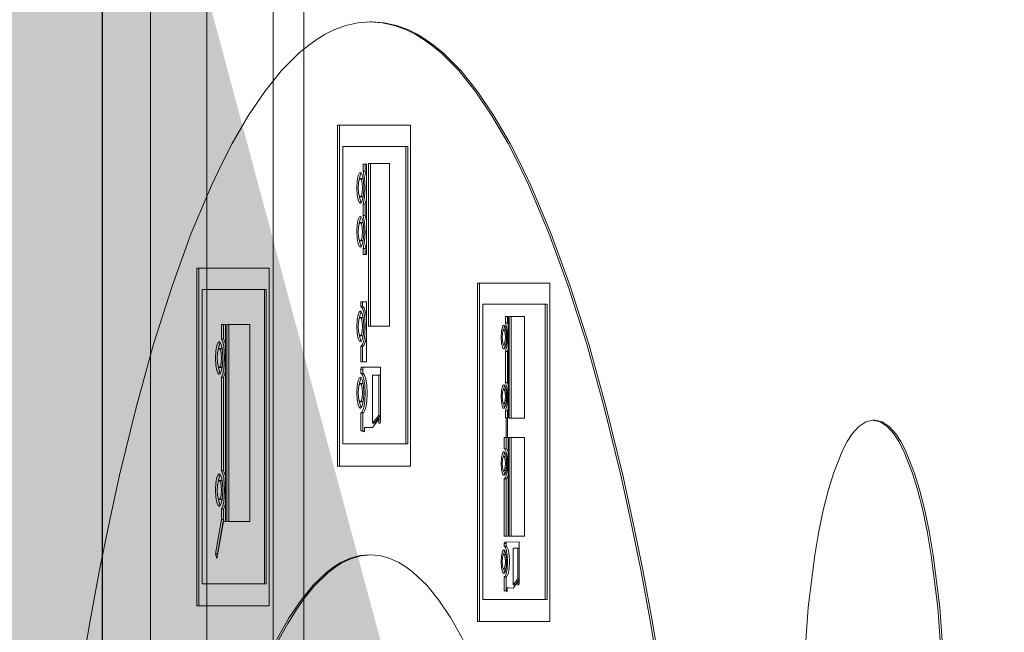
# Model space of a CAD drawing. Header units: centimetres. Extents: x -1436 to 1974, y -887 to 4352.
# Tile 63 of 105: x 606.89 to 611.71, y 2489.39 to 2492.38. Entities that reach past the tile are written whole.
import ezdxf

# ---------------------------------------------------------------- set-up
doc = ezdxf.new("R2010")
doc.units = ezdxf.units.CM
doc.header["$MEASUREMENT"] = 0
doc.layers.add('00 - nowa technologia myjni_Nr_pióra__246', color=7, linetype='Continuous', lineweight=20, true_color=0x1db3b3)
doc.layers.add('299-A Wymiary Opisy', color=7, linetype='Continuous')
doc.layers.add('299-A Wymiary Opisy_Nr_pióra__11', color=7, linetype='Continuous', lineweight=0)
doc.layers.add('Nowe_199-Z Wymiary i opisy_Nr_pióra__135', color=5, linetype='Continuous', lineweight=20)
doc.styles.add('STYL_AUTOMATYCZNY_1', font='arial.ttf')
doc.dimstyles.new('STYL_AUTOMATYCZNY__1', dxfattribs={"dimtxt": 13, "dimasz": 7.6, "dimexe": 0.18, "dimexo": 0.0625, "dimgap": 0, "dimtad": 1, "dimdec": 0, "dimzin": 0, "dimdsep": 46, "dimtxsty": 'STYL_AUTOMATYCZNY_1', "dimblk": 'ARROWHEAD_2', "dimblk1": 'ARROWHEAD_2', "dimblk2": 'ARROWHEAD_2', "dimcen": 0.09, "dimclrd": 7, "dimclre": 7, "dimclrt": 7, "dimadec": 0, "dimazin": 0, "dimtfac": 1, "dimtdec": 4, "dimtmove": 0, "dimatfit": 3, "dimfxl": 0, "dimtolj": 1, "dimtzin": 0, "dimarcsym": 0})
doc.dimstyles.new('STYL_AUTOMATYCZNY__3', dxfattribs={"dimtxt": 0.18, "dimasz": 14.592, "dimexe": 0.18, "dimexo": 0.0625, "dimgap": 0, "dimtad": 0, "dimtih": 1, "dimtoh": 1, "dimdec": 4, "dimzin": 0, "dimdsep": 46, "dimcen": 0.09, "dimadec": 0, "dimazin": 0, "dimtfac": 1, "dimtdec": 4, "dimtmove": 0, "dimatfit": 3, "dimldrblk": 'ARROWHEAD_5', "dimfxl": 0, "dimtolj": 1, "dimtzin": 0, "dimarcsym": 0})

# ---------------------------------------------------------------- blocks, each defined once
blk = doc.blocks.new('*D80')
at = {"layer": '299-A Wymiary Opisy_Nr_pióra__11', "color": 7, "linetype": 'Continuous', "lineweight": 0}
for p, q in [((62.3974, 2870.0807), (62.3786, 2855.0807)), ((621.2065, 2869.3787), (621.1877, 2854.3787)), ((65.281, 2867.5771), (59.495, 2857.5843)), ((618.3041, 2856.8823), (624.0901, 2866.8751)), ((62.388, 2862.5807), (57.498, 2862.5868)), ((621.1971, 2861.8787), (62.388, 2862.5807)), ((626.0871, 2861.8726), (621.1971, 2861.8787))]:
    blk.add_line(p, q, dxfattribs=at)
at = {"layer": '299-A Wymiary Opisy_Nr_pióra__11', "color": 7, "lineweight": 0, "insert": (326.9227, 2864.8484), "char_height": 13, "attachment_point": 7, "rotation": 359.928, "style": 'STYL_AUTOMATYCZNY_1'}
blk.add_mtext('\\A1;{\\pql;\\fArial|b0|i0|c238|p0;\\W1.000000;559}', dxfattribs=at)
blk = doc.blocks.new('ARROWHEAD_2')
at = {"color": 0, "linetype": 'Continuous', "lineweight": 0}
for p, q in [((-0.37813, -0.655), (0.37813, 0.655)), ((0, 0), (-1, 0))]:
    blk.add_line(p, q, dxfattribs=at)
blk = doc.blocks.new('ARROWHEAD_5')
at = {"linetype": 'Continuous', "lineweight": 0}
blk.add_hatch(color=0, dxfattribs=at).paths.add_polyline_path([(-1, 0.2679), (0, 0), (-1, -0.2679)])
at = {"color": 0, "linetype": 'Continuous', "lineweight": 0}
blk.add_line((0, 0), (-1, 0), dxfattribs=at)

msp = doc.modelspace()

# ---------------------------------------------------------------- linework, layer by layer
at = {"layer": '00 - nowa technologia myjni_Nr_pióra__246', "color": 132, "linetype": 'Continuous', "lineweight": 20, "true_color": 0x1db3b3}
for p, q in [((607.5322, 2583.5757), (607.5322, 2388.5757)), ((607.8072, 2542.286), (607.8072, 2467.2695)), ((608.1322, 2542.286), (608.1322, 2467.2695)), ((608.2822, 2542.286), (608.2822, 2467.2695)), ((608.6163, 2492.3738), (608.6065, 2492.3738)), ((608.8043, 2491.8694), (608.4471, 2491.8694)), ((608.4471, 2491.8694), (608.4471, 2490.2004)), ((608.4569, 2491.8694), (608.4569, 2490.2004)), ((608.8043, 2490.2004), (608.8043, 2491.8694)), ((608.4733, 2491.7647), (608.4733, 2490.3087)), ((608.7806, 2491.7647), (608.4733, 2491.7647)), ((608.7904, 2491.7647), (608.7806, 2491.7647)), ((608.7806, 2490.3087), (608.7806, 2491.7647)), ((608.7904, 2490.3087), (608.7904, 2491.7647)), ((608.5818, 2491.6786), (608.5721, 2491.6786)), ((608.5896, 2491.6786), (608.5721, 2491.6786)), ((608.5721, 2491.6786), (608.5721, 2491.6435)), ((608.5818, 2491.6435), (608.5721, 2491.6435)), ((608.5896, 2491.6786), (608.5818, 2491.6786)), ((608.5818, 2491.6786), (608.5818, 2491.6435)), ((608.5896, 2491.2361), (608.5896, 2491.6786)), ((608.7018, 2491.6811), (608.5983, 2491.6811)), ((608.5983, 2491.6811), (608.5983, 2490.8846)), ((608.6081, 2491.6811), (608.6081, 2490.8846)), ((608.7018, 2490.8846), (608.7018, 2491.6811)), ((608.5681, 2491.6072), (608.5585, 2491.6072)), ((608.5681, 2491.5175), (608.5585, 2491.5175)), ((608.5818, 2491.4818), (608.5721, 2491.4818)), ((608.5721, 2491.4818), (608.5721, 2491.4272)), ((608.5818, 2491.4818), (608.5818, 2491.4272)), ((608.5818, 2491.4272), (608.5721, 2491.4272)), ((608.5681, 2491.3921), (608.5585, 2491.3921)), ((608.5681, 2491.302), (608.5585, 2491.302)), ((608.5818, 2491.2654), (608.5721, 2491.2654)), ((608.5721, 2491.2654), (608.5721, 2491.2361)), ((608.5818, 2491.2654), (608.5818, 2491.2361)), ((608.5721, 2491.2361), (608.5896, 2491.2361)), ((608.1125, 2491.1681), (607.7589, 2491.1681)), ((607.7589, 2491.1681), (607.7589, 2489.5162)), ((607.7687, 2491.1681), (607.7687, 2489.5162)), ((608.1125, 2489.5162), (608.1125, 2491.1681)), ((607.7849, 2491.0646), (607.7849, 2489.6236)), ((608.089, 2491.0646), (607.7849, 2491.0646)), ((608.0987, 2491.0646), (608.089, 2491.0646)), ((608.089, 2489.6236), (608.089, 2491.0646)), ((608.0987, 2489.6236), (608.0987, 2491.0646)), ((609.4865, 2491.0961), (609.1324, 2491.0961)), ((609.1324, 2491.0961), (609.1324, 2489.4405)), ((609.1421, 2491.0961), (609.1421, 2489.4405)), ((609.4865, 2489.4405), (609.4865, 2491.0961)), ((608.5896, 2491.0042), (608.5603, 2491.0039)), ((608.5699, 2491.0039), (608.5603, 2491.0039)), ((608.5603, 2491.0039), (608.5603, 2490.9798)), ((608.5699, 2490.9798), (608.5603, 2490.9798)), ((608.5896, 2491.0042), (608.5699, 2491.0039)), ((608.5699, 2491.0039), (608.5699, 2490.9798)), ((608.5896, 2490.7103), (608.5896, 2491.0042)), ((609.1585, 2490.9926), (609.1585, 2489.5482)), ((609.4632, 2490.9926), (609.1585, 2490.9926)), ((609.4729, 2490.9926), (609.4632, 2490.9926)), ((609.4632, 2489.5482), (609.4632, 2490.9926)), ((609.4729, 2489.5482), (609.4729, 2490.9926)), ((608.5684, 2490.9279), (608.5586, 2490.9279)), ((609.2779, 2490.9328), (609.2682, 2490.9328)), ((609.2819, 2490.9328), (609.2682, 2490.9328)), ((609.2682, 2490.9328), (609.2682, 2490.9007)), ((609.2819, 2490.9328), (609.2779, 2490.9328)), ((609.2779, 2490.9328), (609.2779, 2490.9007)), ((609.2819, 2490.4369), (609.2819, 2490.9328)), ((609.3612, 2490.9322), (609.2874, 2490.9322)), ((609.2874, 2490.9322), (609.2874, 2490.4347)), ((609.2972, 2490.9322), (609.2972, 2490.4347)), ((609.3612, 2490.4347), (609.3612, 2490.9322)), ((607.8982, 2490.8931), (607.8795, 2490.8931)), ((607.8795, 2490.8931), (607.8795, 2490.8238)), ((607.8891, 2490.8931), (607.8891, 2490.8238)), ((607.8982, 2489.9288), (607.8982, 2490.8931)), ((608.018, 2490.8937), (607.9054, 2490.8937)), ((607.9054, 2490.8937), (607.9054, 2489.9288)), ((607.9152, 2490.8937), (607.9152, 2489.9288)), ((608.018, 2489.9288), (608.018, 2490.8937)), ((608.5983, 2490.8846), (608.7018, 2490.8846)), ((609.2779, 2490.9007), (609.2682, 2490.9007)), ((607.8891, 2490.8238), (607.8795, 2490.8238)), ((608.5684, 2490.8376), (608.5586, 2490.8376)), ((609.2701, 2490.8659), (609.2604, 2490.8659)), ((609.2701, 2490.8659), (609.2709, 2490.8656)), ((607.8781, 2490.7765), (607.8683, 2490.7765)), ((608.5699, 2490.7863), (608.5603, 2490.7863)), ((608.5603, 2490.7863), (608.5603, 2490.7103)), ((608.5699, 2490.7863), (608.5699, 2490.7103)), ((609.2701, 2490.797), (609.2604, 2490.797)), ((609.2709, 2490.7973), (609.2701, 2490.797)), ((609.2779, 2490.7613), (609.2682, 2490.7613)), ((609.2682, 2490.7613), (609.2682, 2490.6099)), ((609.2779, 2490.7613), (609.2779, 2490.6099)), ((607.8781, 2490.6822), (607.8683, 2490.6822)), ((608.5603, 2490.7103), (608.5896, 2490.7103)), ((608.5608, 2490.6743), (608.5629, 2490.6838)), ((608.5629, 2490.6838), (608.6578, 2490.6847)), ((608.5725, 2490.6838), (608.5629, 2490.6838)), ((608.5704, 2490.6743), (608.5725, 2490.6838)), ((608.5725, 2490.6838), (608.6578, 2490.6847)), ((608.6578, 2490.6847), (608.6578, 2490.4195)), ((607.8891, 2490.6355), (607.8795, 2490.6355)), ((607.8795, 2490.6355), (607.8795, 2490.5986)), ((607.8891, 2490.6355), (607.8891, 2490.5986)), ((608.5704, 2490.6743), (608.5608, 2490.6743)), ((608.5608, 2490.6539), (608.5608, 2490.6743)), ((608.5704, 2490.6539), (608.5608, 2490.6539)), ((608.5704, 2490.6539), (608.5704, 2490.6743)), ((608.6187, 2490.4103), (608.6187, 2490.645)), ((608.6187, 2490.645), (608.6487, 2490.645)), ((608.6584, 2490.645), (608.6487, 2490.645)), ((608.6487, 2490.645), (608.6487, 2490.4485)), ((607.8795, 2490.5986), (607.8795, 2490.4103)), ((607.8891, 2490.5986), (607.8891, 2490.4103)), ((608.5684, 2490.6044), (608.5586, 2490.6044)), ((609.2779, 2490.6099), (609.2682, 2490.6099)), ((609.2701, 2490.5751), (609.2604, 2490.5751)), ((609.2701, 2490.5751), (609.2709, 2490.5751)), ((608.5684, 2490.5147), (608.5586, 2490.5147)), ((609.2701, 2490.5061), (609.2604, 2490.5061)), ((609.2709, 2490.5065), (609.2701, 2490.5061)), ((608.5704, 2490.461), (608.5608, 2490.461)), ((608.5608, 2490.3725), (608.5608, 2490.461)), ((608.5704, 2490.3725), (608.5704, 2490.461)), ((608.6487, 2490.4485), (608.6187, 2490.4103)), ((608.6578, 2490.4476), (608.6284, 2490.4103)), ((608.6584, 2490.4485), (608.6487, 2490.4485)), ((609.2779, 2490.4704), (609.2682, 2490.4704)), ((609.2682, 2490.4704), (609.2682, 2490.4369)), ((609.2779, 2490.4704), (609.2779, 2490.4369)), ((607.8795, 2490.4103), (607.8795, 2490.1772)), ((607.8891, 2490.4103), (607.8891, 2490.1772)), ((608.5893, 2490.3896), (608.5795, 2490.3896)), ((608.5795, 2490.3896), (608.5795, 2490.3676)), ((608.6187, 2490.389), (608.5795, 2490.3896)), ((608.6187, 2490.3893), (608.5893, 2490.3896)), ((608.6487, 2490.4292), (608.6187, 2490.389)), ((608.6284, 2490.4103), (608.6187, 2490.4103)), ((608.6584, 2490.4292), (608.6487, 2490.4292)), ((608.6487, 2490.4103), (608.6487, 2490.4292)), ((608.6557, 2490.4103), (608.6487, 2490.4103)), ((608.6578, 2490.4195), (608.6557, 2490.4103)), ((609.2682, 2490.4369), (609.2717, 2490.4369)), ((609.2781, 2490.4369), (609.2717, 2490.4369)), ((609.2717, 2490.4369), (609.2717, 2490.3401)), ((609.2781, 2490.3404), (609.2781, 2490.4369)), ((609.2781, 2490.4369), (609.2819, 2490.4369)), ((609.2874, 2490.4347), (609.3612, 2490.4347)), ((611.0766, 2490.425), (611.067, 2490.425)), ((608.5704, 2490.3725), (608.5608, 2490.3725)), ((608.5795, 2490.3676), (608.5608, 2490.3725)), ((608.5795, 2490.37), (608.5704, 2490.3725)), ((609.3619, 2490.3407), (609.2875, 2490.3407)), ((609.2875, 2490.3407), (609.2875, 2489.858)), ((609.2972, 2490.3407), (609.2972, 2489.858)), ((609.3619, 2489.858), (609.3619, 2490.3407)), ((608.4733, 2490.3087), (608.7806, 2490.3087)), ((608.7904, 2490.3087), (608.7806, 2490.3087)), ((609.2717, 2490.3401), (609.2618, 2490.3401)), ((609.2715, 2490.3401), (609.2618, 2490.3401)), ((609.2618, 2490.3401), (609.2618, 2490.2855)), ((609.2814, 2490.3401), (609.2715, 2490.3401)), ((609.2715, 2490.3401), (609.2715, 2490.2855)), ((609.2814, 2490.3401), (609.2717, 2490.3401)), ((609.2822, 2490.3404), (609.2781, 2490.3404)), ((609.2822, 2490.3404), (609.2781, 2490.3404)), ((609.2822, 2489.8567), (609.2822, 2490.3404)), ((609.2703, 2490.2471), (609.2605, 2490.2471)), ((609.2715, 2490.2855), (609.2618, 2490.2855)), ((609.2703, 2490.2471), (609.2711, 2490.2467)), ((608.4471, 2490.2004), (608.8043, 2490.2004)), ((607.8891, 2490.1772), (607.8795, 2490.1772)), ((609.2703, 2490.1784), (609.2605, 2490.1784)), ((609.2711, 2490.1784), (609.2703, 2490.1784)), ((607.8781, 2490.1302), (607.8683, 2490.1302)), ((609.2715, 2490.1387), (609.2618, 2490.1387)), ((609.2618, 2490.1387), (609.2618, 2489.8567)), ((609.2715, 2490.1387), (609.2715, 2489.8567)), ((607.8781, 2490.0362), (607.8683, 2490.0362)), ((607.8891, 2489.9892), (607.8795, 2489.9892)), ((607.8795, 2489.9892), (607.8795, 2489.9391)), ((607.8891, 2489.9892), (607.8891, 2489.9391)), ((607.8795, 2489.9391), (607.8496, 2489.7707)), ((607.8566, 2489.7475), (607.8888, 2489.9288)), ((607.8891, 2489.9391), (607.8593, 2489.7707)), ((607.8891, 2489.9391), (607.8795, 2489.9391)), ((607.8984, 2489.9288), (607.8888, 2489.9288)), ((607.8888, 2489.9288), (607.8982, 2489.9288)), ((607.9054, 2489.9288), (608.018, 2489.9288)), ((609.2618, 2489.8567), (609.2822, 2489.8567)), ((609.2621, 2489.8219), (609.2637, 2489.8287)), ((609.2718, 2489.8219), (609.2621, 2489.8219)), ((609.2621, 2489.8079), (609.2621, 2489.8219)), ((609.2637, 2489.8287), (609.3364, 2489.8299)), ((609.2735, 2489.8287), (609.2637, 2489.8287)), ((609.2718, 2489.8219), (609.2735, 2489.8287)), ((609.2718, 2489.8079), (609.2718, 2489.8219)), ((609.2735, 2489.8287), (609.3364, 2489.8296)), ((609.2875, 2489.858), (609.3619, 2489.858)), ((609.3364, 2489.8299), (609.3364, 2489.6269)), ((607.8593, 2489.7707), (607.8496, 2489.7707)), ((607.8496, 2489.7707), (607.8566, 2489.7475)), ((607.8593, 2489.7707), (607.8602, 2489.7682)), ((609.2703, 2489.767), (609.2605, 2489.767)), ((609.2718, 2489.8079), (609.2621, 2489.8079)), ((609.2703, 2489.767), (609.2711, 2489.7667)), ((609.3065, 2489.6199), (609.3065, 2489.7994)), ((609.3065, 2489.7994), (609.3294, 2489.7994)), ((609.3364, 2489.7994), (609.3294, 2489.7994)), ((609.3294, 2489.7994), (609.3294, 2489.6489)), ((609.2703, 2489.698), (609.2605, 2489.698)), ((609.2711, 2489.6983), (609.2703, 2489.698)), ((607.7849, 2489.6236), (608.089, 2489.6236)), ((608.0987, 2489.6236), (608.089, 2489.6236)), ((609.2718, 2489.6575), (609.2621, 2489.6575)), ((609.2621, 2489.5906), (609.2621, 2489.6575)), ((609.2718, 2489.5906), (609.2718, 2489.6575)), ((609.3294, 2489.6489), (609.3065, 2489.6199)), ((609.3294, 2489.6343), (609.3065, 2489.6037)), ((609.3162, 2489.6199), (609.3065, 2489.6199)), ((609.3364, 2489.6455), (609.3162, 2489.6199)), ((609.3364, 2489.6489), (609.3294, 2489.6489)), ((609.3364, 2489.6343), (609.3294, 2489.6343)), ((609.3294, 2489.6199), (609.3294, 2489.6343)), ((609.3347, 2489.6199), (609.3294, 2489.6199)), ((609.3364, 2489.6269), (609.3347, 2489.6199)), ((609.2718, 2489.5906), (609.2621, 2489.5906)), ((609.2766, 2489.5873), (609.2621, 2489.5906)), ((609.2766, 2489.5894), (609.2718, 2489.5906)), ((609.2863, 2489.604), (609.2766, 2489.604)), ((609.2766, 2489.604), (609.2766, 2489.5873)), ((609.3065, 2489.6037), (609.2766, 2489.604)), ((609.3066, 2489.6037), (609.2863, 2489.604)), ((609.1585, 2489.5482), (609.4632, 2489.5482)), ((609.4729, 2489.5482), (609.4632, 2489.5482)), ((607.7589, 2489.5162), (608.1125, 2489.5162)), ((609.1324, 2489.4405), (609.4865, 2489.4405))]:
    msp.add_line(p, q, dxfattribs=at)
for points in [[(608.6065, 2492.3738), (608.547, 2492.3695), (608.488, 2492.3567), (608.4294, 2492.3348), (608.3859, 2492.3134), (608.3426, 2492.2868), (608.2998, 2492.256), (608.2573, 2492.2203), (608.1733, 2492.1358), (608.0911, 2492.0339), (608.0105, 2491.9145), (607.9318, 2491.779), (607.8804, 2491.6799), (607.8299, 2491.5733), (607.7316, 2491.3405), (607.6373, 2491.0811), (607.5473, 2490.7967), (607.4615, 2490.4878), (607.3807, 2490.1564), (607.3306, 2489.9288), (607.2828, 2489.6925), (607.2351, 2489.4356), (607.1901, 2489.1695)], [(610.0232, 2489.1695), (609.9782, 2489.4356), (609.9304, 2489.6925), (609.8826, 2489.9288), (609.8326, 2490.1564), (609.7517, 2490.4878), (609.6661, 2490.7967), (609.5759, 2491.0811), (609.4816, 2491.3405), (609.3834, 2491.5733), (609.3329, 2491.6799), (609.2814, 2491.779), (609.2027, 2491.9145), (609.1221, 2492.0339), (609.0399, 2492.1358), (608.956, 2492.2203), (608.9135, 2492.256), (608.8707, 2492.2868), (608.8275, 2492.3134), (608.7838, 2492.3348), (608.7253, 2492.3567), (608.6662, 2492.3695), (608.6065, 2492.3738)], [(610.0329, 2489.1695), (609.9879, 2489.4356), (609.9402, 2489.6925), (609.8924, 2489.9288), (609.8424, 2490.1564), (609.7615, 2490.4878), (609.6759, 2490.7967), (609.5857, 2491.0811), (609.4914, 2491.3405), (609.3931, 2491.5733), (609.3426, 2491.6799), (609.2912, 2491.779), (609.2125, 2491.9145), (609.1319, 2492.0339), (609.0497, 2492.1358), (608.9657, 2492.2203), (608.9233, 2492.256), (608.8804, 2492.2868), (608.8371, 2492.3134), (608.7936, 2492.3348), (608.735, 2492.3567), (608.676, 2492.3695), (608.6163, 2492.3738)], [(608.5721, 2491.6435), (608.5794, 2491.6091), (608.5821, 2491.5627)], [(608.5411, 2491.5627), (608.5431, 2491.5962), (608.5479, 2491.6222), (608.5522, 2491.6325), (608.5547, 2491.6359), (608.5571, 2491.6374), (608.5585, 2491.6377)], [(608.5481, 2491.5627), (608.5495, 2491.5852), (608.5531, 2491.6011), (608.5554, 2491.6054), (608.5565, 2491.6066), (608.5577, 2491.6072)], [(608.5534, 2491.602), (608.5594, 2491.6274), (608.5634, 2491.6347)], [(608.5585, 2491.6377), (608.5597, 2491.6374), (608.5623, 2491.6359), (608.5646, 2491.6325), (608.5689, 2491.6222), (608.5739, 2491.5962), (608.5757, 2491.5627)], [(608.5585, 2491.6072), (608.5603, 2491.6066), (608.5614, 2491.6054), (608.5637, 2491.6011), (608.5673, 2491.5852), (608.5687, 2491.5627)], [(608.5681, 2491.6072), (608.5699, 2491.6066), (608.571, 2491.606), (608.573, 2491.602)], [(608.5585, 2491.4873), (608.5571, 2491.4876), (608.5547, 2491.4894), (608.5522, 2491.4925), (608.5479, 2491.5028), (608.5431, 2491.5285), (608.5411, 2491.5627)], [(608.5585, 2491.5175), (608.5565, 2491.5181), (608.5554, 2491.5193), (608.5531, 2491.5236), (608.5495, 2491.5398), (608.5481, 2491.5627)], [(608.5757, 2491.5627), (608.5739, 2491.5285), (608.5689, 2491.5028), (608.5646, 2491.4925), (608.5623, 2491.4894), (608.5597, 2491.4876), (608.5585, 2491.4873)], [(608.5687, 2491.5627), (608.5673, 2491.5398), (608.5637, 2491.5236), (608.5614, 2491.5193), (608.5603, 2491.5181), (608.5591, 2491.5175)], [(608.5821, 2491.5627), (608.5794, 2491.516), (608.5721, 2491.4818)], [(608.5634, 2491.4903), (608.5594, 2491.4977), (608.5534, 2491.523)], [(608.573, 2491.523), (608.571, 2491.5193), (608.5699, 2491.5181), (608.5681, 2491.5175)], [(608.5411, 2491.3472), (608.5431, 2491.3811), (608.5479, 2491.4067), (608.5522, 2491.4174), (608.5547, 2491.4205), (608.5571, 2491.422), (608.5585, 2491.4223)], [(608.5534, 2491.3869), (608.5594, 2491.4119), (608.5634, 2491.4192)], [(608.5585, 2491.4223), (608.5597, 2491.422), (608.5623, 2491.4205), (608.5646, 2491.4174), (608.5689, 2491.4067), (608.5739, 2491.3811), (608.5757, 2491.3472)], [(608.5721, 2491.4272), (608.5794, 2491.393), (608.5821, 2491.3463)], [(608.5481, 2491.3472), (608.5495, 2491.3698), (608.5531, 2491.386), (608.5554, 2491.3902), (608.5565, 2491.3912), (608.5577, 2491.3918)], [(608.5585, 2491.3921), (608.5603, 2491.3912), (608.5614, 2491.3902), (608.5637, 2491.386), (608.5673, 2491.3698), (608.5687, 2491.3472)], [(608.5681, 2491.3921), (608.5699, 2491.3918), (608.571, 2491.3905), (608.573, 2491.3869)], [(608.5585, 2491.2721), (608.5571, 2491.2721), (608.5547, 2491.274), (608.5522, 2491.277), (608.5479, 2491.2874), (608.5431, 2491.3136), (608.5411, 2491.3472)], [(608.5585, 2491.302), (608.5565, 2491.303), (608.5554, 2491.3039), (608.5531, 2491.3081), (608.5495, 2491.3243), (608.5481, 2491.3472)], [(608.5634, 2491.2749), (608.5594, 2491.2825), (608.5534, 2491.3075)], [(608.5757, 2491.3472), (608.5739, 2491.3136), (608.5689, 2491.2874), (608.5646, 2491.277), (608.5623, 2491.274), (608.5597, 2491.2721), (608.5585, 2491.2721)], [(608.5687, 2491.3472), (608.5673, 2491.3243), (608.5637, 2491.3081), (608.5614, 2491.3039), (608.5603, 2491.303), (608.5591, 2491.3023)], [(608.573, 2491.3075), (608.571, 2491.3039), (608.5699, 2491.303), (608.5681, 2491.302)], [(608.5821, 2491.3463), (608.5794, 2491.2996), (608.5721, 2491.2654)], [(608.5603, 2490.9798), (608.5621, 2490.9792), (608.5658, 2490.9761), (608.5693, 2490.9709), (608.5753, 2490.9529), (608.5803, 2490.9218), (608.5821, 2490.883)], [(608.5699, 2490.9798), (608.5728, 2490.9789), (608.5747, 2490.9773), (608.578, 2490.9725), (608.5847, 2490.9541), (608.5896, 2490.9264)], [(608.5414, 2490.8827), (608.5432, 2490.9166), (608.5481, 2490.9425), (608.5524, 2490.9529), (608.5548, 2490.956), (608.5574, 2490.9578), (608.5586, 2490.9578)], [(608.5483, 2490.8827), (608.5498, 2490.9053), (608.5534, 2490.9218), (608.5556, 2490.9258), (608.5568, 2490.927), (608.558, 2490.9279)], [(608.5537, 2490.9224), (608.5597, 2490.9474), (608.5635, 2490.9548)], [(608.5586, 2490.9578), (608.56, 2490.9578), (608.5624, 2490.956), (608.5649, 2490.9529), (608.5692, 2490.9425), (608.574, 2490.9166), (608.5759, 2490.8827)], [(608.5586, 2490.9279), (608.5605, 2490.927), (608.5617, 2490.9258), (608.5638, 2490.9218), (608.5675, 2490.9053), (608.569, 2490.8827)], [(608.5684, 2490.9279), (608.5701, 2490.9273), (608.5711, 2490.9261), (608.5733, 2490.9224)], [(608.5586, 2490.8077), (608.5574, 2490.8077), (608.5548, 2490.8095), (608.5524, 2490.8125), (608.5481, 2490.8229), (608.5432, 2490.8492), (608.5414, 2490.8827)], [(608.5586, 2490.8376), (608.5568, 2490.8385), (608.5556, 2490.84), (608.5534, 2490.844), (608.5498, 2490.8601), (608.5483, 2490.8827)], [(608.5759, 2490.8827), (608.574, 2490.8492), (608.5692, 2490.8229), (608.5649, 2490.8125), (608.5624, 2490.8095), (608.56, 2490.8077), (608.5586, 2490.8077)], [(608.569, 2490.8827), (608.5675, 2490.8601), (608.5638, 2490.844), (608.5617, 2490.84), (608.5605, 2490.8385), (608.5592, 2490.8379)], [(608.5821, 2490.883), (608.5803, 2490.8443), (608.5753, 2490.8132), (608.5693, 2490.7955), (608.5658, 2490.79), (608.5621, 2490.7869), (608.5603, 2490.7863)], [(609.2473, 2490.8315), (609.2489, 2490.8605), (609.2538, 2490.8812), (609.2566, 2490.8864), (609.2581, 2490.8882), (609.2596, 2490.8888)], [(609.2604, 2490.8888), (609.2627, 2490.8882), (609.2642, 2490.8864), (609.2671, 2490.8812), (609.2718, 2490.8605), (609.2737, 2490.8315)], [(609.2682, 2490.9007), (609.2759, 2490.8736), (609.279, 2490.8309)], [(607.8795, 2490.8238), (607.8854, 2490.8089), (607.89, 2490.7869), (607.8941, 2490.7295)], [(608.5635, 2490.8107), (608.5597, 2490.818), (608.5537, 2490.8431)], [(608.5733, 2490.8431), (608.5711, 2490.8394), (608.5701, 2490.8385), (608.5684, 2490.8376)], [(608.5896, 2490.84), (608.5847, 2490.8122), (608.578, 2490.7936), (608.5747, 2490.7887), (608.5728, 2490.7872), (608.5699, 2490.7863)], [(609.2604, 2490.7741), (609.2581, 2490.775), (609.2566, 2490.7765), (609.2538, 2490.782), (609.2489, 2490.8025), (609.2473, 2490.8315)], [(609.2524, 2490.8315), (609.2535, 2490.8489), (609.2564, 2490.8614), (609.2581, 2490.8644), (609.259, 2490.8653), (609.2604, 2490.8659)], [(609.2604, 2490.797), (609.259, 2490.7976), (609.2581, 2490.7985), (609.2564, 2490.8016), (609.2535, 2490.8144), (609.2524, 2490.8315)], [(609.2604, 2490.8659), (609.2618, 2490.8653), (609.2627, 2490.8644), (609.2643, 2490.8614), (609.2672, 2490.8489), (609.2683, 2490.8315)], [(609.2683, 2490.8315), (609.2672, 2490.8144), (609.2643, 2490.8016), (609.2627, 2490.7985), (609.2618, 2490.7976), (609.2604, 2490.797)], [(609.2737, 2490.8315), (609.2718, 2490.8025), (609.2671, 2490.782), (609.2642, 2490.7765), (609.2627, 2490.775), (609.2611, 2490.7741)], [(609.279, 2490.8309), (609.2759, 2490.7887), (609.2682, 2490.7613)], [(607.8503, 2490.7292), (607.8521, 2490.7637), (607.8572, 2490.7906), (607.8618, 2490.8022), (607.8644, 2490.8058), (607.8669, 2490.8077), (607.8683, 2490.8077)], [(607.8576, 2490.7292), (607.859, 2490.7527), (607.863, 2490.7698), (607.8653, 2490.7741), (607.8665, 2490.7756), (607.8677, 2490.7759)], [(607.8625, 2490.7686), (607.8689, 2490.7967), (607.8732, 2490.8049)], [(607.8683, 2490.8077), (607.8698, 2490.8077), (607.8724, 2490.8058), (607.875, 2490.8022), (607.8796, 2490.7906), (607.8845, 2490.7637), (607.8865, 2490.7292)], [(607.8683, 2490.7765), (607.8703, 2490.7756), (607.8715, 2490.7741), (607.8738, 2490.7698), (607.8778, 2490.7527), (607.8792, 2490.7292)], [(607.8781, 2490.7765), (607.8802, 2490.7753), (607.8814, 2490.7738), (607.8839, 2490.7689)], [(607.8683, 2490.6508), (607.8669, 2490.6508), (607.8644, 2490.6526), (607.8618, 2490.6563), (607.8572, 2490.6679), (607.8521, 2490.6947), (607.8503, 2490.7292)], [(607.8683, 2490.6822), (607.8665, 2490.6831), (607.8653, 2490.6844), (607.863, 2490.6886), (607.859, 2490.7054), (607.8576, 2490.7292)], [(607.8865, 2490.7292), (607.8845, 2490.6947), (607.8796, 2490.6679), (607.875, 2490.6563), (607.8724, 2490.6526), (607.8698, 2490.6508), (607.8683, 2490.6508)], [(607.8792, 2490.7292), (607.8778, 2490.7054), (607.8738, 2490.6886), (607.8715, 2490.6844), (607.8703, 2490.6831), (607.8691, 2490.6825)], [(607.8941, 2490.7295), (607.89, 2490.6725), (607.8854, 2490.6508), (607.8795, 2490.6355)], [(607.8732, 2490.6535), (607.8689, 2490.6615), (607.8625, 2490.6896)], [(607.8839, 2490.6896), (607.8814, 2490.6844), (607.8802, 2490.6831), (607.8789, 2490.6825)], [(608.5414, 2490.5596), (608.5432, 2490.5934), (608.5481, 2490.6194), (608.5524, 2490.6294), (608.5548, 2490.6328), (608.5574, 2490.6343), (608.5586, 2490.6349)], [(608.5537, 2490.5992), (608.5597, 2490.6246), (608.5635, 2490.6316)], [(608.5586, 2490.6349), (608.56, 2490.6343), (608.5624, 2490.6328), (608.5649, 2490.6294), (608.5692, 2490.6194), (608.574, 2490.5934), (608.5759, 2490.5596)], [(608.5821, 2490.5574), (608.5803, 2490.5962), (608.5753, 2490.6276), (608.5695, 2490.6447), (608.5661, 2490.6502), (608.5626, 2490.6535), (608.5608, 2490.6539)], [(608.5919, 2490.5574), (608.5901, 2490.5962), (608.585, 2490.6276), (608.5792, 2490.6447), (608.5759, 2490.6502), (608.5724, 2490.6535), (608.5704, 2490.6539)], [(608.5483, 2490.5596), (608.5498, 2490.5821), (608.5534, 2490.5983), (608.5556, 2490.6026), (608.5568, 2490.6038), (608.558, 2490.6044)], [(608.5586, 2490.6044), (608.5605, 2490.6038), (608.5617, 2490.6026), (608.5638, 2490.5983), (608.5675, 2490.5821), (608.569, 2490.5596)], [(608.5684, 2490.6044), (608.5701, 2490.6038), (608.5711, 2490.6029), (608.5733, 2490.5992)], [(609.2473, 2490.5409), (609.2489, 2490.5696), (609.2538, 2490.5904), (609.2566, 2490.5959), (609.2581, 2490.5971), (609.2596, 2490.598)], [(609.2604, 2490.5983), (609.2627, 2490.5971), (609.2642, 2490.5959), (609.2671, 2490.5904), (609.2718, 2490.5696), (609.2737, 2490.5409)], [(609.2682, 2490.6099), (609.2759, 2490.5827), (609.279, 2490.5403)], [(608.5586, 2490.4842), (608.5574, 2490.4845), (608.5548, 2490.4863), (608.5524, 2490.4894), (608.5481, 2490.4997), (608.5432, 2490.5257), (608.5414, 2490.5596)], [(608.5586, 2490.5147), (608.5568, 2490.5153), (608.5556, 2490.5165), (608.5534, 2490.5208), (608.5498, 2490.5367), (608.5483, 2490.5596)], [(608.5759, 2490.5596), (608.574, 2490.5257), (608.5692, 2490.4997), (608.5649, 2490.4894), (608.5624, 2490.4863), (608.56, 2490.4845), (608.5586, 2490.4842)], [(608.569, 2490.5596), (608.5675, 2490.5367), (608.5638, 2490.5208), (608.5617, 2490.5165), (608.5605, 2490.5153), (608.5592, 2490.5147)], [(608.5608, 2490.461), (608.5626, 2490.4616), (608.5661, 2490.4646), (608.5695, 2490.4701), (608.5753, 2490.4875), (608.5803, 2490.5187), (608.5821, 2490.5574)], [(608.5704, 2490.461), (608.5724, 2490.4616), (608.5759, 2490.4646), (608.5792, 2490.4701), (608.585, 2490.4875), (608.5901, 2490.5187), (608.5919, 2490.5574)], [(609.2604, 2490.483), (609.2581, 2490.4842), (609.2566, 2490.4857), (609.2538, 2490.4912), (609.2489, 2490.5116), (609.2473, 2490.5409)], [(609.2524, 2490.5409), (609.2535, 2490.558), (609.2564, 2490.5705), (609.2581, 2490.5736), (609.259, 2490.5745), (609.2599, 2490.5751)], [(609.2604, 2490.5061), (609.259, 2490.5068), (609.2581, 2490.508), (609.2564, 2490.511), (609.2535, 2490.5232), (609.2524, 2490.5409)], [(609.2604, 2490.5751), (609.2618, 2490.5745), (609.2627, 2490.5736), (609.2643, 2490.5705), (609.2672, 2490.558), (609.2683, 2490.5409)], [(609.2683, 2490.5409), (609.2672, 2490.5232), (609.2643, 2490.511), (609.2627, 2490.508), (609.2618, 2490.5068), (609.2604, 2490.5061)], [(609.2737, 2490.5409), (609.2718, 2490.5116), (609.2671, 2490.4912), (609.2642, 2490.4857), (609.2627, 2490.4842), (609.2611, 2490.4836)], [(609.279, 2490.5403), (609.2759, 2490.4976), (609.2682, 2490.4704)], [(608.5635, 2490.4875), (608.5597, 2490.4945), (608.5537, 2490.5199)], [(608.5733, 2490.5199), (608.5711, 2490.5165), (608.5701, 2490.5153), (608.5684, 2490.5147)], [(611.067, 2490.425), (611.0319, 2490.4176), (610.9977, 2490.3948), (610.9648, 2490.3578), (610.941, 2490.3212), (610.9181, 2490.2773), (610.8749, 2490.1692), (610.8491, 2490.085), (610.8253, 2489.9913), (610.8024, 2489.8824), (610.7821, 2489.764), (610.7504, 2489.5091), (610.7304, 2489.2275), (610.7234, 2488.9253)], [(611.4105, 2488.9253), (611.4036, 2489.2275), (611.3835, 2489.5091), (611.3519, 2489.764), (611.3315, 2489.8824), (611.3086, 2489.9913), (611.2848, 2490.085), (611.2591, 2490.1692), (611.2159, 2490.2773), (611.1929, 2490.3212), (611.1691, 2490.3578), (611.1361, 2490.3948), (611.1021, 2490.4176), (611.067, 2490.425)], [(611.4203, 2488.9253), (611.4132, 2489.2275), (611.3933, 2489.5091), (611.3617, 2489.764), (611.3412, 2489.8824), (611.3183, 2489.9913), (611.2945, 2490.085), (611.2687, 2490.1692), (611.2257, 2490.2773), (611.2027, 2490.3212), (611.1789, 2490.3578), (611.1459, 2490.3948), (611.1119, 2490.4176), (611.0766, 2490.425)], [(609.2474, 2490.2126), (609.2491, 2490.2416), (609.254, 2490.2623), (609.2567, 2490.2675), (609.2582, 2490.2693), (609.2598, 2490.2699)], [(609.2526, 2490.2126), (609.2538, 2490.23), (609.2566, 2490.2425), (609.2582, 2490.2455), (609.2592, 2490.2464), (609.2601, 2490.2471)], [(609.2605, 2490.2699), (609.263, 2490.2693), (609.2645, 2490.2675), (609.2672, 2490.2623), (609.272, 2490.2416), (609.2738, 2490.2126)], [(609.2605, 2490.2471), (609.2619, 2490.2464), (609.2628, 2490.2455), (609.2645, 2490.2425), (609.2674, 2490.23), (609.2685, 2490.2126)], [(609.2618, 2490.2855), (609.2631, 2490.2852), (609.2656, 2490.2834), (609.268, 2490.2803), (609.2723, 2490.2702), (609.2772, 2490.2449), (609.279, 2490.212)], [(609.2715, 2490.2855), (609.2729, 2490.2852), (609.2753, 2490.2834), (609.2778, 2490.2803), (609.282, 2490.2699)], [(609.2605, 2490.1552), (609.2582, 2490.1558), (609.2567, 2490.1576), (609.254, 2490.1631), (609.2491, 2490.1839), (609.2474, 2490.2126)], [(609.2605, 2490.1784), (609.2592, 2490.179), (609.2582, 2490.1799), (609.2566, 2490.183), (609.2538, 2490.1955), (609.2526, 2490.2126)], [(609.2685, 2490.2126), (609.2674, 2490.1955), (609.2645, 2490.183), (609.2628, 2490.1799), (609.2619, 2490.179), (609.261, 2490.1784)], [(609.2738, 2490.2126), (609.272, 2490.1839), (609.2672, 2490.1631), (609.2645, 2490.1576), (609.263, 2490.1558), (609.2613, 2490.1552)], [(609.279, 2490.212), (609.2772, 2490.179), (609.2723, 2490.154), (609.268, 2490.1436), (609.2656, 2490.1405), (609.2631, 2490.1387), (609.2618, 2490.1387)], [(607.8503, 2490.0832), (607.8521, 2490.118), (607.8572, 2490.1448), (607.8618, 2490.1564), (607.8644, 2490.1598), (607.8669, 2490.1613), (607.8683, 2490.1619)], [(607.8625, 2490.1228), (607.8689, 2490.1509), (607.8732, 2490.1589)], [(607.8683, 2490.1619), (607.8698, 2490.1613), (607.8724, 2490.1598), (607.875, 2490.1564), (607.8796, 2490.1448), (607.8845, 2490.118), (607.8865, 2490.0832)], [(607.8795, 2490.1772), (607.8854, 2490.1619), (607.89, 2490.1405), (607.8941, 2490.0832)], [(609.282, 2490.1543), (609.2778, 2490.1439), (609.2753, 2490.1405), (609.2729, 2490.1387), (609.2715, 2490.1387)], [(607.8576, 2490.0832), (607.859, 2490.107), (607.863, 2490.1238), (607.8653, 2490.1283), (607.8665, 2490.1296), (607.8677, 2490.1302)], [(607.8683, 2490.1302), (607.8703, 2490.1296), (607.8715, 2490.1283), (607.8738, 2490.1238), (607.8778, 2490.107), (607.8792, 2490.0832)], [(607.8781, 2490.1302), (607.8802, 2490.1296), (607.8814, 2490.1277), (607.8839, 2490.1228)], [(607.8683, 2490.0044), (607.8669, 2490.005), (607.8644, 2490.0069), (607.8618, 2490.0102), (607.8572, 2490.0218), (607.8521, 2490.0484), (607.8503, 2490.0832)], [(607.8683, 2490.0362), (607.8665, 2490.0371), (607.8653, 2490.0383), (607.863, 2490.0429), (607.859, 2490.0594), (607.8576, 2490.0832)], [(607.8865, 2490.0832), (607.8845, 2490.0484), (607.8796, 2490.0218), (607.875, 2490.0102), (607.8724, 2490.0069), (607.8698, 2490.005), (607.8683, 2490.0044)], [(607.8792, 2490.0832), (607.8778, 2490.0594), (607.8738, 2490.0429), (607.8715, 2490.0383), (607.8703, 2490.0371), (607.8691, 2490.0362)], [(607.8941, 2490.0832), (607.89, 2490.0255), (607.8854, 2490.0041), (607.8795, 2489.9892)], [(607.8732, 2490.0075), (607.8689, 2490.0154), (607.8625, 2490.0435)], [(607.8839, 2490.0435), (607.8814, 2490.0386), (607.8802, 2490.0371), (607.8789, 2490.0362)], [(608.6055, 2489.7667), (608.5577, 2489.7624), (608.5104, 2489.7496), (608.4637, 2489.7286), (608.4289, 2489.7072), (608.3946, 2489.6816), (608.3272, 2489.6169), (608.2684, 2489.5448), (608.211, 2489.4594), (608.155, 2489.3611), (608.114, 2489.2796), (608.0739, 2489.1911), (607.9965, 2488.9943), (607.9196, 2488.7605), (607.8474, 2488.5011), (607.7804, 2488.2164), (607.7191, 2487.9091), (607.6819, 2487.6955), (607.6474, 2487.4727), (607.6146, 2487.2347), (607.585, 2486.9881)], [(608.6102, 2489.7667), (608.5626, 2489.7615), (608.5154, 2489.7478), (608.4689, 2489.7261), (608.4344, 2489.7041), (608.4002, 2489.6779), (608.333, 2489.6126), (608.2892, 2489.5595), (608.246, 2489.4988), (608.2034, 2489.4307), (608.1616, 2489.3556), (608.0807, 2489.1847), (608.0037, 2488.9876), (607.9271, 2488.7538), (607.8554, 2488.4938), (607.7887, 2488.2094), (607.7275, 2487.9021), (607.6907, 2487.6894), (607.6564, 2487.4678), (607.6237, 2487.2298), (607.5941, 2486.9826)], [(609.626, 2486.9881), (609.5962, 2487.2347), (609.5634, 2487.4727), (609.5289, 2487.6955), (609.4919, 2487.9091), (609.4304, 2488.2164), (609.3634, 2488.5011), (609.2914, 2488.7605), (609.2143, 2488.9943), (609.1369, 2489.1911), (609.0968, 2489.2796), (609.0559, 2489.3611), (608.9999, 2489.4594), (608.9425, 2489.5448), (608.8836, 2489.6169), (608.8162, 2489.6816), (608.7819, 2489.7072), (608.7472, 2489.7286), (608.7005, 2489.7496), (608.6532, 2489.7624), (608.6055, 2489.7667)], [(609.2474, 2489.7325), (609.2491, 2489.7615), (609.254, 2489.7823), (609.2567, 2489.7878), (609.2582, 2489.7893), (609.2598, 2489.7902)], [(609.2526, 2489.7325), (609.2538, 2489.7499), (609.2566, 2489.7621), (609.2582, 2489.7658), (609.2592, 2489.7664), (609.2601, 2489.767)], [(609.2605, 2489.7902), (609.263, 2489.7893), (609.2645, 2489.7878), (609.2672, 2489.7823), (609.272, 2489.7615), (609.2738, 2489.7325)], [(609.2605, 2489.767), (609.2619, 2489.7664), (609.2628, 2489.7658), (609.2645, 2489.7621), (609.2674, 2489.7499), (609.2685, 2489.7325)], [(609.279, 2489.7328), (609.2772, 2489.7664), (609.2723, 2489.7926), (609.2682, 2489.8027), (609.2657, 2489.8058), (609.2634, 2489.8079), (609.2621, 2489.8079)], [(609.2888, 2489.7328), (609.2869, 2489.7664), (609.2819, 2489.7926), (609.2778, 2489.8027), (609.2755, 2489.8058), (609.273, 2489.8079), (609.2718, 2489.8079)], [(609.2605, 2489.6752), (609.2582, 2489.6761), (609.2567, 2489.6779), (609.254, 2489.6828), (609.2491, 2489.7035), (609.2474, 2489.7325)], [(609.2605, 2489.698), (609.2592, 2489.6987), (609.2582, 2489.6999), (609.2566, 2489.7029), (609.2538, 2489.7151), (609.2526, 2489.7325)], [(609.2685, 2489.7325), (609.2674, 2489.7151), (609.2645, 2489.7029), (609.2628, 2489.6999), (609.2619, 2489.6987), (609.261, 2489.698)], [(609.2738, 2489.7325), (609.272, 2489.7035), (609.2672, 2489.6828), (609.2645, 2489.6779), (609.263, 2489.6761), (609.2613, 2489.6752)], [(609.2621, 2489.6575), (609.2634, 2489.6578), (609.2657, 2489.6596), (609.2682, 2489.6626), (609.2723, 2489.673), (609.2772, 2489.6987), (609.279, 2489.7328)], [(609.2718, 2489.6575), (609.273, 2489.6578), (609.2755, 2489.6596), (609.2778, 2489.6626), (609.2819, 2489.673), (609.2869, 2489.6987), (609.2888, 2489.7328)]]:
    msp.add_lwpolyline(points, dxfattribs=at)
for centre, radius, start, end in [((608.4062, 2491.5883), 0.1841, 5.4197, 17.4038), ((608.4063, 2491.537), 0.1839, 342.5723, 354.5843), ((608.4062, 2491.3722), 0.1841, 5.4197, 17.4038), ((608.4063, 2491.3204), 0.1839, 342.5723, 354.5843), ((609.3222, 2490.858), 0.0631, 154.6159, 172.8608), ((609.2329, 2490.8772), 0.0509, 15.5133, 27.6637), ((607.8006, 2490.7802), 0.0988, 8.9011, 26.1731), ((609.3222, 2490.8052), 0.063, 187.1394, 205.3845), ((609.2329, 2490.7851), 0.0508, 332.323, 344.4809), ((607.8006, 2490.6792), 0.0987, 333.8299, 350.9327), ((609.3222, 2490.5672), 0.0631, 154.6235, 172.864), ((609.2329, 2490.5861), 0.0508, 15.5152, 27.6756), ((609.3222, 2490.5141), 0.0631, 187.1336, 205.3818), ((609.2329, 2490.4939), 0.0509, 332.3349, 344.4828), ((609.3223, 2490.2388), 0.0631, 154.6195, 172.8618), ((607.8006, 2490.1335), 0.0988, 8.9022, 26.1662), ((609.3223, 2490.186), 0.0631, 187.1358, 205.3858), ((607.8006, 2490.0325), 0.0988, 333.8334, 350.9321), ((609.3223, 2489.7591), 0.0631, 154.6183, 172.8662), ((609.3223, 2489.7063), 0.0631, 187.1362, 205.3764)]:
    msp.add_arc(centre, radius, start, end, dxfattribs=at)

# ---------------------------------------------------------------- dimensions: what is measured, and where the dimension line sits
at = {"layer": '299-A Wymiary Opisy', "color": 7, "linetype": 'Continuous', "lineweight": 0}
dim = msp.add_linear_dim(base=(62.388, 2862.5807), p1=(621.379, 3006.6507), p2=(60.718, 1533.2508), angle=179.928, dimstyle='STYL_AUTOMATYCZNY__1', dxfattribs=at)
dim.commit()
dim.dimension.update_dxf_attribs({"geometry": '*D80', "text_midpoint": (341.771, 2871.3297), "dimtype": 160, "text_rotation": 359.928})

# ---------------------------------------------------------------- leaders
at = {"layer": 'Nowe_199-Z Wymiary i opisy_Nr_pióra__135', "color": 5, "linetype": 'Continuous', "lineweight": 20, "annotation_type": 0, "has_hookline": 1, "hookline_direction": 1, "text_width": 294.052}
msp.add_leader([(607.2961, 2494.427), (607.2961, 2368.7027), (511.6654, 2368.0987)], dimstyle='STYL_AUTOMATYCZNY__3', dxfattribs=at)

doc.saveas('drawing.dxf')
